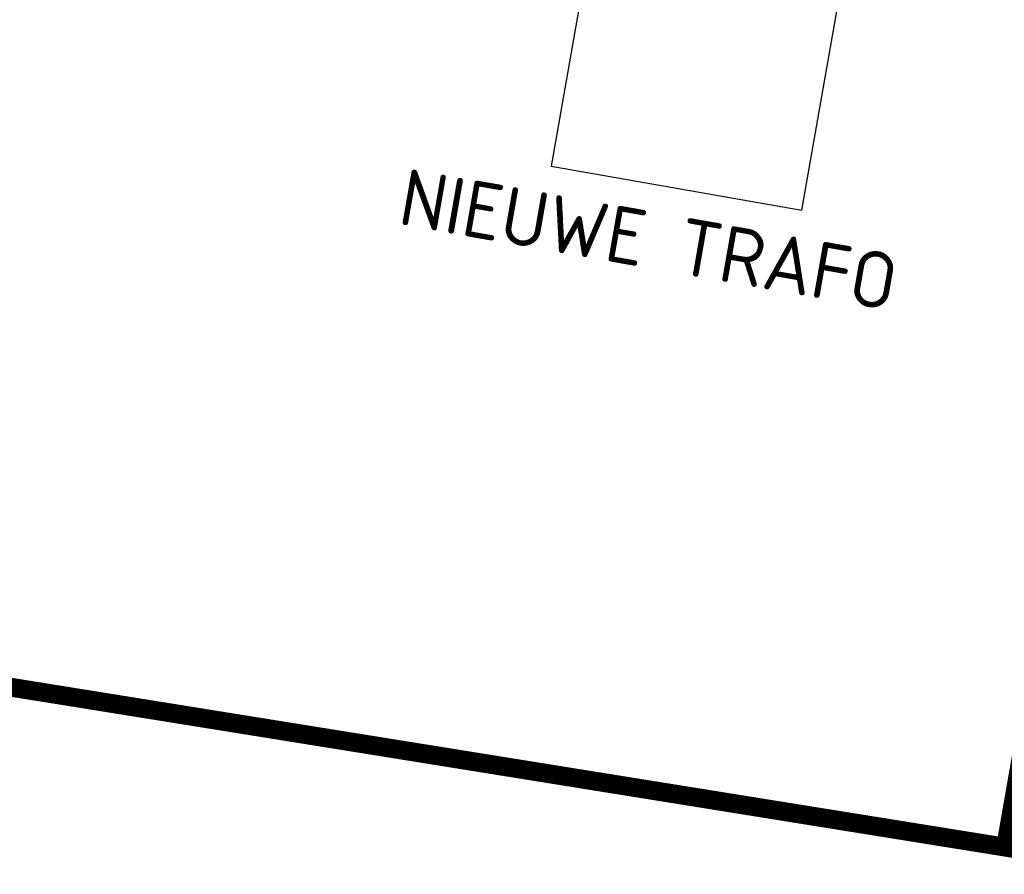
# Model space of a CAD drawing. Header units: metres. Extents: x 2514 to 227642, y 1683 to 852646.
# Tile 68 of 256: x 113555 to 113565, y 426421 to 426430. Entities that reach past the tile are written whole.
import ezdxf
from ezdxf.enums import TextEntityAlignment as Align

# ---------------------------------------------------------------- set-up
doc = ezdxf.new("R2010")
doc.units = ezdxf.units.M
doc.linetypes.add('XX-CENTER', pattern=[8, 5, -1, 1, -1])
for name, color, linetype, lineweight in [('N-WE-KG-WERKGRENS-G', 7, 'XX-CENTER', 35), ('N-WE-OG-BEBOUWING_TRAFOHUISJE-G', 4, 'Continuous', 25), ('N-WE-OG-BEBOUWING_TRAFOHUISJE-T30', 160, 'Continuous', 35)]:
    doc.layers.add(name, color=color, linetype=linetype, lineweight=lineweight)
doc.styles.add('NLCS-ISO-M200-T30', font='NLCS-ISO.ttf', dxfattribs={"height": 0.6})

msp = doc.modelspace()

# ---------------------------------------------------------------- linework, layer by layer
at = {"layer": 'N-WE-KG-WERKGRENS-G', "ltscale": 0.5, "const_width": 0.2, "flags": 128}
msp.add_lwpolyline([(113539.652, 426425.541), (113565.267, 426421.421), (113581.703, 426515.367), (113569.538, 426517.354), (113568.481, 426510.883), (113563.869, 426511.637), (113565.832, 426523.544), (113609.99, 426515.49), (113609.048, 426510.325), (113606.845, 426498.555), (113672.114, 426487.085), (113672.209, 426487.804), (113696.624, 426483.559), (113700.141, 426478.132), (113686.481, 426398.526), (113749.184, 426387.13), (113754.552, 426386.252), (113793.326, 426379.302)], dxfattribs=at)
at = {"layer": 'N-WE-OG-BEBOUWING_TRAFOHUISJE-G'}
msp.add_lwpolyline([(113560.447, 426428.647), (113563.106, 426428.179), (113564.095, 426433.792), (113561.435, 426434.26)], close=True, dxfattribs=at)

# ---------------------------------------------------------------- texts
at = {"layer": 'N-WE-OG-BEBOUWING_TRAFOHUISJE-T30', "style": 'NLCS-ISO-M200-T30'}
msp.add_text('NIEUWE TRAFO', height=0.6, rotation=350.0136, dxfattribs=at).set_placement((113561.433, 426427.57), align=Align.CENTER)

doc.saveas('drawing.dxf')
